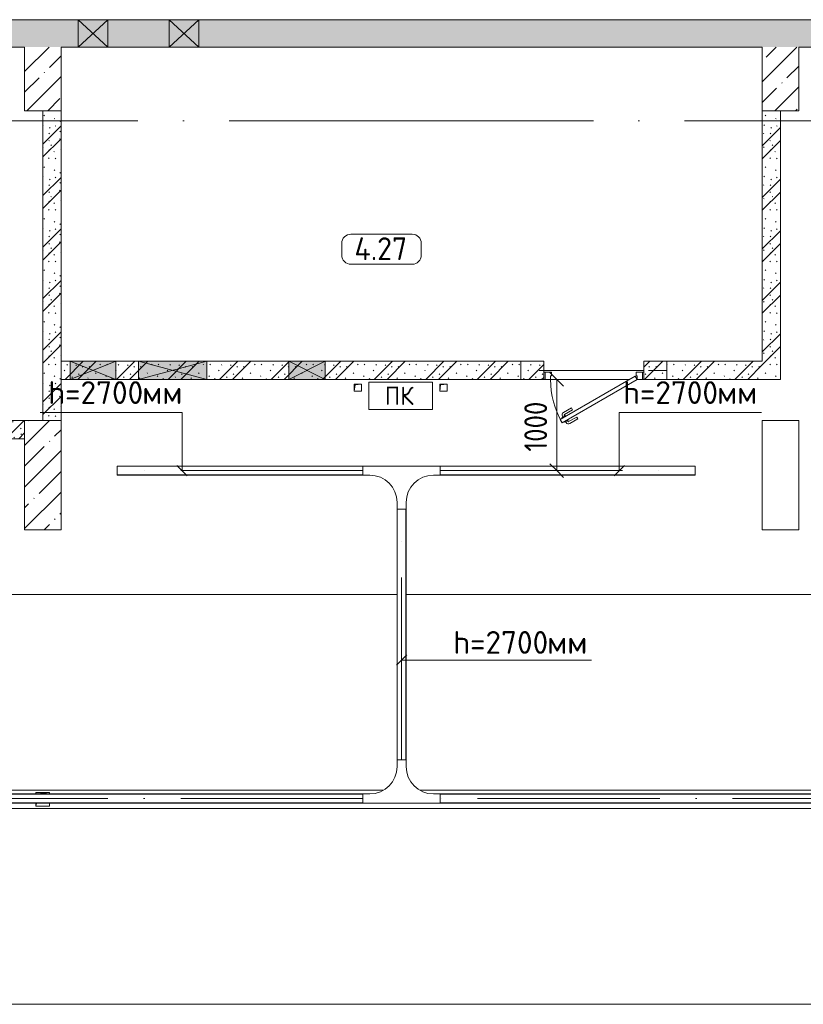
# Model space of a CAD drawing. Header units: millimetres. Extents: x -32229 to 192519, y -13689 to 125138.
# Tile 247 of 256: x 65081 to 73685, y 110550 to 121360. Entities that reach past the tile are written whole.
import ezdxf

# ---------------------------------------------------------------- set-up
doc = ezdxf.new("R2010")
doc.units = ezdxf.units.MM
for name, pattern in [('3_ Штрих_ 1 х 1 мм', [400, 200, -200]), ('ADSK_Линия сетки', [5000, 4000, -500, 0, -500]), ('ADSK_Осевая', [2800, 2000, -400, 0, -400])]:
    doc.linetypes.add(name, pattern=pattern)
for name, color, linetype, lineweight in [('A-____-____-DIMS', 7, 'Continuous', 9), ('A-____-____-DIMS-200', 7, 'Continuous', 9), ('A-____-NOTE-TEXT', 7, 'Continuous', 18), ('A-AREA-____-IDEN', 7, 'Continuous', 9), ('A-DOOR-____-MCUT', 7, 'Continuous', 9), ('A-DOOR-____-OTLN', 7, 'Continuous', 18), ('A-DOOR-FRAM-MCUT', 7, 'Continuous', 9), ('A-FLOR-____-OTLN', 7, 'Continuous', 18), ('A-GLAZ-____-MCUT', 7, 'Continuous', 9), ('A-GLAZ-____-OTLN', 7, 'Continuous', 18), ('A-WALL-____-MCUT', 7, 'Continuous', 40), ('A-WALL-____-PATT', 7, 'Continuous', 40), ('E-CABL-TRAY-CNTR', 7, 'ADSK_Осевая', 18), ('E-CABL-TRAY-OTLN', 7, 'Continuous', 18), ('G-____-____-TEXT', 7, 'Continuous', 9), ('I-WALL-____-MCUT', 7, 'Continuous', 40), ('M-EQPM-____-OTLN', 7, 'Continuous', 18), ('S-BEAM-____-OTLN', 7, 'Continuous', 18), ('S-COLS-____-MCUT', 7, 'Continuous', 40), ('S-COLS-____-OTLN', 7, 'Continuous', 18), ('S-GRID-____-OTLN', 7, 'Continuous', 9)]:
    doc.layers.add(name, color=color, linetype=linetype, lineweight=lineweight)
doc.layers.add('A-DETL-____-OTLN', color=7, linetype='Continuous', lineweight=9, true_color=0x00a600)
doc.styles.add('GOST Common', font='GOST_Common.ttf', dxfattribs={"height": 200})
doc.styles.add('GOST Common_3', font='GOST_Common.ttf', dxfattribs={"height": 250})
doc.styles.add('GOST Common_4', font='GOST_Common.ttf', dxfattribs={"width": 0.9, "height": 250})
doc.styles.add('ISOCPEUR', font='isocpeur.ttf', dxfattribs={"height": 250})
doc.dimstyles.new('ГОСТ_2_5_мм2', dxfattribs={"dimscale": 304.8, "dimtxt": 251.428749, "dimasz": 0.492126, "dimexe": 0.492126, "dimexo": 0.656168, "dimgap": 0.098425, "dimtad": 1, "dimdec": 0, "dimdsep": 46, "dimtxsty": 'GOST Common_4', "dimblk1": 'OBLIQUE', "dimblk2": 'OBLIQUE', "dimsah": 1, "dimcen": 0.09, "dimazin": 2, "dimtfac": 1, "dimtdec": 4, "dimtix": 1, "dimtmove": 0, "dimatfit": 3, "dimfxl": 1, "dimtvp": 1, "dimtolj": 1, "dimtzin": 0, "dimarcsym": 2})
pattern_1 = [(45, (0, 0), (-228.0985, 228.0985), []), (45, (228.1, 0), (-228.0985, 228.0985), [403.225, -80.645, 6.706, -73.939])]
pattern_2 = [(135, (300.56, 377.28), (-565.6854, 6e-14), [10, -790]), (135, (349.8, 474.73), (-565.6854, 6e-14), [10, -790]), (135, (423.93, 473.06), (-565.6854, 6e-14), [10, -790]), (135, (229.92, 447.9), (-565.6854, 6e-14), [10, -790]), (135, (155.08, 447.9), (-565.6854, 6e-14), [10, -790]), (135, (114.9, 369.03), (-565.6854, 6e-14), [10, -790]), (135, (132.43, 285.8), (-565.6854, 6e-14), [10, -790]), (135, (214.66, 322), (-565.6854, 6e-14), [10, -790]), (135, (198.16, 261.88), (-565.6854, 6e-14), [10, -790]), (135, (45.2, 272.9), (-565.6854, 6e-14), [10, -790]), (135, (42.32, 336.16), (-565.6854, 6e-14), [10, -790]), (135, (92.26, 192.24), (-565.6854, 6e-14), [10, -790]), (135, (7.07, 149.2), (-565.6854, 6e-14), [10, -790]), (135, (80.6, 95.1), (-565.6854, 6e-14), [10, -790]), (135, (79.53, 36.94), (-565.6854, 6e-14), [10, -790]), (135, (153.87, 74.56), (-565.6854, 6e-14), [10, -790]), (135, (228.35, 124.8), (-565.6854, 6e-14), [10, -790]), (135, (279.75, 180.4), (-565.6854, 6e-14), [10, -790]), (135, (282.9, 31.63), (-565.6854, 6e-14), [10, -790]), (135, (377.38, 53.45), (-565.6854, 6e-14), [10, -790]), (135, (352.28, 102.7), (-565.6854, 6e-14), [10, -790]), (135, (354.05, 0), (-565.6854, 6e-14), [10, -790]), (135, (553.23, 16.45), (-565.6854, 6e-14), [10, -790]), (135, (542.38, 63.45), (-565.6854, 6e-14), [10, -790]), (135, (536.58, 239.3), (-565.6854, 6e-14), [10, -790]), (135, (475.85, 203.9), (-565.6854, 6e-14), [10, -790]), (135, (475.85, 316.54), (-565.6854, 6e-14), [10, -790]), (135, (520.8, 408.7), (-565.6854, 6e-14), [10, -790]), (135, (551.1, 470.8), (-565.6854, 6e-14), [10, -790]), (135, (235.25, 537.93), (-565.6854, 6e-14), [10, -790]), (135, (407.25, 547.65), (-565.6854, 6e-14), [10, -790]), (135, (94.5, 558.6), (-565.6854, 6e-14), [10, -790]), (135, (46.4, 532.3), (-565.6854, 6e-14), [10, -790]), (135, (85.56, 465.04), (-565.6854, 6e-14), [10, -790]), (135, (355.53, 181.14), (-565.6854, 6e-14), [10, -790]), (135, (362.23, 243.6), (-565.6854, 6e-14), [10, -790]), (135, (413.45, 344.1), (-565.6854, 6e-14), [10, -790]), (135, (286.3, 273.25), (-565.6854, 6e-14), [10, -790]), (135, (423.02, 263.72), (-565.6854, 6e-14), [10, -790]), (135, (162.94, 190.2), (-565.6854, 6e-14), [10, -790]), (135, (470.25, 120.93), (-565.6854, 6e-14), [10, -790]), (135, (484.48, 9.78), (-565.6854, 6e-14), [10, -790]), (45, (0, 212.13), (-565.6854, 0), []), (45, (212.13, 0), (-565.6854, 0), []), (45, (353.55, 0), (-565.6854, 0), []), (45, (0, 353.55), (-565.6854, 0), [])]

# ---------------------------------------------------------------- blocks, each defined once
blk = doc.blocks.new('АР_Дверь однопольная - 1100х2100h_техн_ помещ_-4753889--01 ЭЛ')
at = {"layer": 'A-DOOR-____-MCUT', "color": 253, "lineweight": 13, "true_color": 0xaaaaaa}
for p, q in [((348, 575), (-475, 100)), ((368, 540), (348, 575)), ((-455, 65), (368, 540)), ((-475, 100), (-455, 65))]:
    blk.add_line(p, q, dxfattribs=at)
at = {"layer": 'A-DOOR-____-OTLN', "color": 253, "lineweight": 5, "true_color": 0xaaaaaa}
for p, q in [((175, 533), (264, 585)), ((188, 512), (277, 563)), ((322, 569), (279, 544)), ((279, 544), (283, 538)), ((290, 551), (284, 561)), ((311, 563), (305, 574)), ((326, 563), (322, 569)), ((188, 512), (175, 533)), ((233, 434), (322, 485)), ((233, 434), (245, 412)), ((245, 412), (334, 463)), ((307, 496), (303, 503)), ((350, 521), (307, 496)), ((318, 502), (324, 492)), ((339, 515), (345, 504)), ((346, 528), (350, 521))]:
    blk.add_line(p, q, dxfattribs=at)
for centre, radius, start, end in [((279, 559), 30, 30, 120), ((279, 559), 4.99, 30, 120), ((-475, 100), 950, 360, 30), ((319, 489), 4.99, 300, 30), ((319, 489), 30, 300, 30)]:
    blk.add_arc(centre, radius, start, end, dxfattribs=at)
at = {"layer": 'A-DOOR-FRAM-MCUT', "color": 253, "lineweight": 13, "true_color": 0xaaaaaa}
for p, q in [((-535, 100), (-550, 100)), ((-535, 20), (-550, 20)), ((-475, 100), (-535, 100)), ((-535, 100), (-535, 20)), ((-535, 20), (-465, 20)), ((-475, 60), (-475, 100)), ((-465, 60), (-475, 60)), ((-465, 20), (-465, 60)), ((475, 60), (465, 60)), ((465, 60), (465, 20)), ((465, 20), (535, 20)), ((535, 100), (475, 100)), ((475, 100), (475, 60)), ((535, 20), (535, 100)), ((535, 100), (550, 100)), ((535, 20), (550, 20))]:
    blk.add_line(p, q, dxfattribs=at)
blk = doc.blocks.new('АР_Отверстие прямоугольное - ОВВ-7381939--01 ЭЛ')
at = {"layer": 'A-GLAZ-____-OTLN', "lineweight": 13, "true_color": 0xf0f0f0}
blk.add_hatch(color=7, dxfattribs=at).paths.add_polyline_path([(-125, 100), (-125, -100), (375, -100), (375, 100)])
at = {"layer": 'A-GLAZ-____-MCUT', "color": 253, "lineweight": 13, "true_color": 0xaaaaaa}
for p, q in [((-125, 100), (-125, -100)), ((375, 100), (375, -100))]:
    blk.add_line(p, q, dxfattribs=at)
at = {"layer": 'A-GLAZ-____-OTLN', "color": 253, "lineweight": 5, "true_color": 0xaaaaaa}
for p, q in [((375, 100), (-125, -100)), ((-125, 100), (375, -100))]:
    blk.add_line(p, q, dxfattribs=at)
at = {"layer": 'A-GLAZ-____-OTLN', "color": 253, "lineweight": 13, "true_color": 0xaaaaaa}
for p, q in [((375, 100), (-125, 100)), ((-125, 100), (-125, -100)), ((375, -100), (375, 100)), ((-125, -100), (375, -100))]:
    blk.add_line(p, q, dxfattribs=at)
blk = doc.blocks.new('АР_Отверстие прямоугольное - ОВВ-7382068--01 ЭЛ')
at = {"layer": 'A-GLAZ-____-OTLN', "lineweight": 13, "true_color": 0xf0f0f0}
blk.add_hatch(color=7, dxfattribs=at).paths.add_polyline_path([(-75, 100), (-75, -100), (325, -100), (325, 100)])
at = {"layer": 'A-GLAZ-____-MCUT', "color": 253, "lineweight": 13, "true_color": 0xaaaaaa}
for p, q in [((-75, 100), (-75, -100)), ((325, 100), (325, -100))]:
    blk.add_line(p, q, dxfattribs=at)
at = {"layer": 'A-GLAZ-____-OTLN', "color": 253, "lineweight": 5, "true_color": 0xaaaaaa}
for p, q in [((325, 100), (-75, -100)), ((-75, 100), (325, -100))]:
    blk.add_line(p, q, dxfattribs=at)
at = {"layer": 'A-GLAZ-____-OTLN', "color": 253, "lineweight": 13, "true_color": 0xaaaaaa}
for p, q in [((325, 100), (-75, 100)), ((-75, 100), (-75, -100)), ((325, -100), (325, 100)), ((-75, -100), (325, -100))]:
    blk.add_line(p, q, dxfattribs=at)
blk = doc.blocks.new('АР_Канал вертикальный прямоугольный - ПК-3224475--01 ЭЛ')
at = {"layer": 'M-EQPM-____-OTLN', "color": 253, "lineweight": 13, "true_color": 0xaaaaaa}
for p, q in [((350, 150), (-350, 150)), ((-350, 150), (-350, -150)), ((-350, -150), (-350, 150)), ((-350, 150), (350, 150)), ((350, -150), (350, 150)), ((350, 150), (350, -150)), ((-350, -150), (350, -150)), ((350, -150), (-350, -150))]:
    blk.add_line(p, q, dxfattribs=at)
blk = doc.blocks.new('АР_Канал вертикальный прямоугольный - ВК-V190--01 ЭЛ')
at = {"layer": 'M-EQPM-____-OTLN', "lineweight": 13, "true_color": 0xe2e2e2}
h = blk.add_hatch(color=254, dxfattribs=at)
h.paths.add_polyline_path([(-75, -75), (-71, -40), (-75, -40)])
h.paths.add_polyline_path([(-60, 60), (-60, 60), (75, 75), (-75, 75), (-75, 60)])
at = {"layer": 'M-EQPM-____-OTLN', "color": 253, "lineweight": 13, "true_color": 0xaaaaaa}
for p, q in [((75, 75), (-75, 75)), ((-75, 75), (-75, 60)), ((75, 75), (-75, 75)), ((-75, 75), (-75, 60)), ((-75, 60), (-75, 75)), ((-75, 75), (75, 75)), ((-60, 60), (75, 75)), ((-60, 60), (75, 75)), ((75, 60), (75, 75)), ((75, 75), (75, 60)), ((-75, -75), (-71, -40)), ((-75, -40), (-75, -75)), ((-75, -75), (-71, -40)), ((-75, -40), (-75, -75)), ((-75, -75), (-75, -40)), ((-75, -75), (75, -75)), ((75, -75), (-75, -75)), ((75, -75), (75, -40)), ((75, -40), (75, -75))]:
    blk.add_line(p, q, dxfattribs=at)
blk = doc.blocks.new('АР_Канал вертикальный прямоугольный - АПТ-5386077--01 ЭЛ')
at = {"layer": 'M-EQPM-____-OTLN', "lineweight": 13, "true_color": 0xe2e2e2}
blk.add_hatch(color=254, dxfattribs=at).paths.add_polyline_path([(-40, -40), (-32, 32), (40, 40), (-40, 40)])
at = {"layer": 'M-EQPM-____-OTLN', "color": 253, "lineweight": 13, "true_color": 0xaaaaaa}
for p, q in [((40, 40), (-40, 40)), ((-40, 40), (-40, -40)), ((40, 40), (-40, 40)), ((-40, 40), (-40, -40)), ((-40, -40), (-40, 40)), ((-40, 40), (40, 40)), ((-40, -40), (-32, 32)), ((-40, -40), (-32, 32)), ((-32, 32), (40, 40)), ((-32, 32), (40, 40)), ((40, -40), (40, 40)), ((40, 40), (40, -40)), ((-40, -40), (40, -40)), ((40, -40), (-40, -40))]:
    blk.add_line(p, q, dxfattribs=at)
blk = doc.blocks.new('АР_Перемычка - 200_Уx2_75x5__250-250-V230--01 ЭЛ')
at = {"layer": 'S-BEAM-____-OTLN', "color": 9, "linetype": '3_ Штрих_ 1 х 1 мм', "lineweight": 15, "true_color": 0xc4c4c4}
for p, q in [((-800, 100), (-800, -100)), ((800, 100), (800, -100)), ((-800, 0), (800, 0))]:
    blk.add_line(p, q, dxfattribs=at)
blk = doc.blocks.new('АР_Отверстие прямоугольное - ВК-5822094--01 ЭЛ')
at = {"layer": 'A-GLAZ-____-OTLN', "lineweight": 13, "true_color": 0xf0f0f0}
blk.add_hatch(color=7, dxfattribs=at).paths.add_polyline_path([(287.5, 150), (-37.5, 150), (-37.5, -150), (287.5, -150)])
at = {"layer": 'A-GLAZ-____-MCUT', "color": 253, "lineweight": 13, "true_color": 0xaaaaaa}
for p, q in [((-37.5, 150), (-37.5, -150)), ((287.5, 150), (287.5, -150))]:
    blk.add_line(p, q, dxfattribs=at)
at = {"layer": 'A-GLAZ-____-OTLN', "color": 253, "lineweight": 5, "true_color": 0xaaaaaa}
for p, q in [((287.5, 150), (-37.5, -150)), ((-37.5, 150), (287.5, -150))]:
    blk.add_line(p, q, dxfattribs=at)
at = {"layer": 'A-GLAZ-____-OTLN', "color": 253, "lineweight": 13, "true_color": 0xaaaaaa}
for p, q in [((287.5, 150), (-37.5, 150)), ((-37.5, 150), (-37.5, -150)), ((287.5, -150), (287.5, 150)), ((-37.5, -150), (287.5, -150))]:
    blk.add_line(p, q, dxfattribs=at)
blk = doc.blocks.new('АР_Отверстие прямоугольное - ВК-7382003--01 ЭЛ')
at = {"layer": 'A-GLAZ-____-OTLN', "lineweight": 13, "true_color": 0xf0f0f0}
blk.add_hatch(color=7, dxfattribs=at).paths.add_polyline_path([(-250, 100), (-250, -100), (500, -100), (500, 100)])
at = {"layer": 'A-GLAZ-____-MCUT', "color": 253, "lineweight": 13, "true_color": 0xaaaaaa}
for p, q in [((-250, 100), (-250, -100)), ((500, 100), (500, -100))]:
    blk.add_line(p, q, dxfattribs=at)
at = {"layer": 'A-GLAZ-____-OTLN', "color": 253, "lineweight": 5, "true_color": 0xaaaaaa}
for p, q in [((500, 100), (-250, -100)), ((-250, 100), (500, -100))]:
    blk.add_line(p, q, dxfattribs=at)
at = {"layer": 'A-GLAZ-____-OTLN', "color": 253, "lineweight": 13, "true_color": 0xaaaaaa}
for p, q in [((500, 100), (-250, 100)), ((-250, 100), (-250, -100)), ((500, -100), (500, 100)), ((-250, -100), (500, -100))]:
    blk.add_line(p, q, dxfattribs=at)
blk = doc.blocks.new('Наметкина 10_РД_АР_П_отсоединено_rvt-1--01 ЭЛ')
at = {"layer": 'A-WALL-____-PATT', "lineweight": 5, "true_color": 0xaaaaaa}
h = blk.add_hatch(dxfattribs=at)
h.set_pattern_fill('FP_1', color=253, style=0, pattern_type=2)
h.set_pattern_definition(pattern_1)
h.paths.add_polyline_path([(117694, 121060), (117558, 121360), (49335, 121360), (49335, 121060), (117365, 121060)])
h = blk.add_hatch(dxfattribs=at)
h.set_pattern_fill('FP_6', color=253, style=0, pattern_type=2)
h.set_pattern_definition(pattern_2)
h.paths.add_polyline_path([(65535, 116960), (65535, 120360), (65335, 120360), (65335, 116960)])
h = blk.add_hatch(dxfattribs=at)
h.set_pattern_fill('FP_6', color=253, style=0, pattern_type=2)
h.set_pattern_definition(pattern_2)
h.paths.add_polyline_path([(73435, 117410), (73435, 120360), (73235, 120360), (73235, 117410)])
h = blk.add_hatch(dxfattribs=at)
h.set_pattern_fill('FP_6', color=253, style=0, pattern_type=2)
h.set_pattern_definition(pattern_2)
h.paths.add_polyline_path([(73235, 117410), (73235, 117610), (71935, 117610), (71935, 117410), (72736, 117410)])
h.paths.add_polyline_path([(70730, 117410), (70835, 117410), (70835, 117610), (65535, 117610), (65535, 117410), (68724, 117410)])
h = blk.add_hatch(dxfattribs=at)
h.set_pattern_fill('FP_6', color=253, style=0, pattern_type=2)
h.set_pattern_definition(pattern_2)
h.paths.add_polyline_path([(63535, 116760), (63535, 116960), (57435, 116960), (57435, 116760), (60699, 116760)])
h.paths.add_polyline_path([(65135, 116760), (65135, 116960), (64635, 116960), (64635, 116760), (64711, 116760)])
at = {"layer": 'S-COLS-____-OTLN', "lineweight": 5, "true_color": 0xaaaaaa}
h = blk.add_hatch(dxfattribs=at)
h.set_pattern_fill('FP_1', color=253, style=0, pattern_type=2)
h.set_pattern_definition(pattern_1)
h.paths.add_polyline_path([(65535, 120360), (65535, 121060), (65135, 121060), (65135, 120360)])
h = blk.add_hatch(dxfattribs=at)
h.set_pattern_fill('FP_1', color=253, style=0, pattern_type=2)
h.set_pattern_definition(pattern_1)
h.paths.add_polyline_path([(73635, 120360), (73635, 121060), (73235, 121060), (73235, 120360)])
h = blk.add_hatch(dxfattribs=at)
h.set_pattern_fill('FP_1', color=253, style=0, pattern_type=2)
h.set_pattern_definition(pattern_1)
h.paths.add_polyline_path([(65535, 115760), (65535, 116960), (65135, 116960), (65135, 115760)])
at = {"layer": 'A-FLOR-____-OTLN', "color": 253, "lineweight": 13, "true_color": 0xaaaaaa}
for p, q in [((70835, 117510), (71935, 117510)), ((70850, 117410), (70835, 117410)), ((71780, 117410), (70910, 117410)), ((71935, 117410), (71920, 117410)), ((62686, 115050), (69225, 115050)), ((62686, 115050), (69225, 115050)), ((69325, 115050), (87994, 115050)), ((69325, 115050), (87994, 115050)), ((62839, 112900), (69072, 112900)), ((69477, 112900), (114333, 112900)), ((114364, 112700), (50135, 112700)), ((114486, 110550), (47985, 110550)), ((49635, 110550), (114486, 110550))]:
    blk.add_line(p, q, dxfattribs=at)
at = {"layer": 'A-WALL-____-MCUT', "color": 253, "lineweight": 13, "true_color": 0xaaaaaa}
for p, q in [((65723, 121360), (49335, 121360)), ((66048, 121360), (65723, 121360)), ((66723, 121360), (66048, 121360)), ((67048, 121360), (66723, 121360)), ((77460, 121360), (67048, 121360)), ((57435, 121060), (65135, 121060)), ((65535, 121060), (65723, 121060)), ((65723, 121060), (66048, 121060)), ((66048, 121060), (66723, 121060)), ((66723, 121060), (67048, 121060)), ((67048, 121060), (73235, 121060)), ((73635, 121060), (77460, 121060))]:
    blk.add_line(p, q, dxfattribs=at)
at = {"layer": 'I-WALL-____-MCUT', "color": 253, "lineweight": 13, "true_color": 0xaaaaaa}
for p, q in [((65535, 120360), (65335, 120360)), ((65335, 120360), (65335, 116960)), ((65535, 116960), (65535, 120360)), ((73235, 120360), (73235, 117610)), ((73435, 120360), (73235, 120360)), ((73435, 117410), (73435, 120360)), ((65635, 117610), (65535, 117610)), ((65535, 117610), (65535, 117410)), ((66135, 117610), (65635, 117610)), ((66385, 117610), (66135, 117610)), ((67135, 117610), (66385, 117610)), ((68035, 117610), (67135, 117610)), ((68435, 117610), (68035, 117610)), ((70835, 117610), (68435, 117610)), ((70835, 117410), (70835, 117610)), ((73235, 117610), (71935, 117610)), ((71935, 117610), (71935, 117410)), ((65535, 117410), (65635, 117410)), ((65635, 117410), (66135, 117410)), ((66135, 117410), (66385, 117410)), ((66385, 117410), (67135, 117410)), ((67135, 117410), (68035, 117410)), ((68035, 117410), (68435, 117410)), ((68435, 117410), (70835, 117410)), ((71935, 117410), (73235, 117410)), ((73235, 117410), (73435, 117410)), ((65135, 116960), (64635, 116960)), ((65135, 116760), (65135, 116960)), ((65335, 116960), (65535, 116960)), ((64635, 116760), (65135, 116760))]:
    blk.add_line(p, q, dxfattribs=at)
at = {"layer": 'S-COLS-____-MCUT', "color": 253, "lineweight": 15, "true_color": 0xaaaaaa}
for p, q in [((65135, 121060), (65135, 120360)), ((65535, 120360), (65535, 121060)), ((73235, 121060), (73235, 120360)), ((73635, 120360), (73635, 121060)), ((65135, 120360), (65535, 120360)), ((73235, 120360), (73635, 120360)), ((65535, 116960), (65135, 116960)), ((65135, 116960), (65135, 115760)), ((65535, 115760), (65535, 116960)), ((73635, 116960), (73235, 116960)), ((73235, 116960), (73235, 115760)), ((73635, 115760), (73635, 116960)), ((65135, 115760), (65535, 115760)), ((73235, 115760), (73635, 115760))]:
    blk.add_line(p, q, dxfattribs=at)
at = {"layer": 'A-DOOR-____-OTLN', "color": 253, "lineweight": 13, "true_color": 0xaaaaaa, "rotation": 180}
blk.add_blockref('АР_Дверь однопольная - 1100х2100h_техн_ помещ_-4753889--01 ЭЛ', (71385, 117510), dxfattribs=at)
at = {"layer": 'A-GLAZ-____-OTLN', "color": 253, "lineweight": 13, "true_color": 0xaaaaaa, "rotation": 180}
for name, p in [('АР_Отверстие прямоугольное - ВК-5822094--01 ЭЛ', (66010, 121210)), ('АР_Отверстие прямоугольное - ВК-5822094--01 ЭЛ', (67010, 121210)), ('АР_Отверстие прямоугольное - ОВВ-7381939--01 ЭЛ', (66010, 117510)), ('АР_Отверстие прямоугольное - ВК-7382003--01 ЭЛ', (66885, 117510)), ('АР_Отверстие прямоугольное - ОВВ-7382068--01 ЭЛ', (68360, 117510))]:
    blk.add_blockref(name, p, dxfattribs=at)
at = {"layer": 'M-EQPM-____-OTLN', "color": 253, "lineweight": 13, "true_color": 0xaaaaaa}
for name, p in [('АР_Канал вертикальный прямоугольный - АПТ-5386077--01 ЭЛ', (68795, 117320)), ('АР_Канал вертикальный прямоугольный - АПТ-5386077--01 ЭЛ', (69735, 117320)), ('АР_Канал вертикальный прямоугольный - ВК-V190--01 ЭЛ', (65335, 112800))]:
    blk.add_blockref(name, p, dxfattribs=at)
at = {"layer": 'M-EQPM-____-OTLN', "color": 253, "lineweight": 13, "true_color": 0xaaaaaa, "rotation": 180}
blk.add_blockref('АР_Канал вертикальный прямоугольный - ПК-3224475--01 ЭЛ', (69265, 117230), dxfattribs=at)
at = {"layer": 'S-BEAM-____-OTLN', "color": 253, "lineweight": 13, "true_color": 0xaaaaaa, "rotation": 180}
blk.add_blockref('АР_Перемычка - 200_Уx2_75x5__250-250-V230--01 ЭЛ', (71385, 117510), dxfattribs=at)
at = {"layer": 'A-____-NOTE-TEXT', "color": 253, "lineweight": 5, "true_color": 0xaaaaaa, "insert": (69090, 117331), "char_height": 200, "width": 384.81, "attachment_point": 1, "style": 'GOST Common'}
blk.add_mtext('ПК', dxfattribs=at)
blk = doc.blocks.new('M_Горизонтальный тройник для канального - Радиус 300 мм-1473419--01 ЭЛ')
at = {"layer": 'E-CABL-TRAY-OTLN', "color": 150, "true_color": 0x0080ff}
for p, q in [((425, 50), (-425, 50)), ((-425, 50), (-425, -50)), ((425, -50), (425, 50)), ((-425, -50), (-350, -50)), ((350, -50), (425, -50)), ((-50, -350), (-50, -425)), ((-50, -425), (50, -425)), ((50, -425), (50, -350))]:
    blk.add_line(p, q, dxfattribs=at)
for centre, start, end in [((-350, -350), 0, 90), ((350, -350), 90, 180)]:
    blk.add_arc(centre, 300, start, end, dxfattribs=at)
blk = doc.blocks.new('Марка помещения 2 - Марка помещения 2-1605974--01 ЭЛ')
at = {"layer": 'A-AREA-____-IDEN', "color": 253, "true_color": 0xaaaaaa}
for p, q in [((-1.797, 0.841), (1.569, 0.841)), ((-2.297, -0.309), (-2.297, 0.341)), ((2.069, 0.341), (2.069, -0.309)), ((1.569, -0.809), (-1.797, -0.809))]:
    blk.add_line(p, q, dxfattribs=at)
for centre, start, end in [((-1.797, 0.341), 90, 180), ((1.569, 0.341), 0, 90), ((-1.797, -0.309), 180, 270), ((1.569, -0.309), 270, 360)]:
    blk.add_arc(centre, 0.5, start, end, dxfattribs=at)
blk = doc.blocks.new('DIMBLOCK59--01 ЭЛ')
at = {"layer": 'A-____-____-DIMS-200'}
for p, q in [((71072, 117410), (70828, 117410)), ((70978, 117410), (70903, 117485)), ((70978, 116410), (70978, 117410)), ((70978, 117410), (71053, 117335)), ((70978, 117410), (71072, 117410)), ((70978, 116410), (70903, 116485)), ((71072, 116410), (70828, 116410)), ((70978, 116410), (71053, 116335)), ((70978, 116410), (71072, 116410))]:
    blk.add_line(p, q, dxfattribs=at)
at = {"layer": 'A-____-____-DIMS-200', "color": 0, "insert": (70622, 116618), "char_height": 250, "width": 700.59, "attachment_point": 1, "rotation": 90, "line_spacing_factor": 1.022761, "style": 'GOST Common_4'}
blk.add_mtext('1000', dxfattribs=at)
blk = doc.blocks.new('_Oblique')
at = {"color": 0, "linetype": 'ByBlock', "lineweight": -2}
blk.add_line((-0.5, -0.5), (0.5, 0.5), dxfattribs=at)

msp = doc.modelspace()

# ---------------------------------------------------------------- linework, layer by layer
at = {"layer": 'A-DETL-____-OTLN', "color": 5, "true_color": 0x0000ff}
for p, q in [((66864.5, 117047.9), (65304.5, 117047.9)), ((66864.5, 116409.9), (66864.5, 117047.9)), ((71664.5, 116409.9), (71664.5, 117047.9)), ((71664.5, 117047.9), (73224.5, 117047.9)), ((66921.1, 116353.3), (66807.9, 116466.5)), ((71607.9, 116353.3), (71721.1, 116466.5))]:
    msp.add_line(p, q, dxfattribs=at)
at = {"layer": 'A-DETL-____-OTLN', "color": 150, "true_color": 0x0080ff}
for p, q in [((69217.9, 114272.4), (69331.1, 114385.5)), ((69274.5, 114328.9), (71359.4, 114328.9))]:
    msp.add_line(p, q, dxfattribs=at)
at = {"layer": 'E-CABL-TRAY-CNTR', "color": 5, "true_color": 0x0000ff}
for p, q in [((68849.5, 116409.9), (66149.5, 116409.9)), ((69699.5, 116409.9), (72499.5, 116409.9))]:
    msp.add_line(p, q, dxfattribs=at)
at = {"layer": 'E-CABL-TRAY-CNTR', "color": 150, "true_color": 0x0080ff}
for p, q in [((69274.5, 113234.8), (69274.5, 115984.9)), ((68849.5, 112809.8), (63061.2, 112809.8)), ((114110.8, 112809.8), (69699.5, 112809.8))]:
    msp.add_line(p, q, dxfattribs=at)
at = {"layer": 'E-CABL-TRAY-OTLN', "color": 5, "true_color": 0x0000ff}
for p, q in [((66149.5, 116359.9), (66149.5, 116459.9)), ((68849.5, 116459.9), (66149.5, 116459.9)), ((68849.5, 116457.3), (66149.5, 116457.3)), ((68849.5, 116459.9), (68849.5, 116457.3)), ((69699.5, 116457.3), (69699.5, 116459.9)), ((69699.5, 116459.9), (72499.5, 116459.9)), ((69699.5, 116457.3), (72499.5, 116457.3)), ((72499.5, 116459.9), (72499.5, 116359.9)), ((68849.5, 116362.4), (66149.5, 116362.4)), ((68849.5, 116359.9), (66149.5, 116359.9)), ((68849.5, 116362.4), (68849.5, 116359.9)), ((69699.5, 116359.9), (69699.5, 116362.4)), ((69699.5, 116362.4), (72499.5, 116362.4)), ((69699.5, 116359.9), (72499.5, 116359.9))]:
    msp.add_line(p, q, dxfattribs=at)
at = {"layer": 'E-CABL-TRAY-OTLN', "color": 150, "true_color": 0x0080ff}
for p, q in [((69224.5, 115984.9), (69227, 115984.9)), ((69224.5, 113234.8), (69224.5, 115984.9)), ((69227, 113234.8), (69227, 115984.9)), ((69322, 115984.9), (69324.5, 115984.9)), ((69322, 113234.8), (69322, 115984.9)), ((69324.5, 113234.8), (69324.5, 115984.9)), ((69227, 113234.8), (69224.5, 113234.8)), ((69324.5, 113234.8), (69322, 113234.8)), ((68849.5, 112859.8), (63061.2, 112859.8)), ((68849.5, 112857.3), (63061.2, 112857.3)), ((68849.5, 112859.8), (68849.5, 112857.3)), ((69699.5, 112857.3), (69699.5, 112859.8)), ((114110.8, 112859.8), (69699.5, 112859.8)), ((114110.8, 112857.3), (69699.5, 112857.3)), ((68849.5, 112762.3), (63061.2, 112762.3)), ((68849.5, 112759.8), (63061.2, 112759.8)), ((68849.5, 112762.3), (68849.5, 112759.8)), ((69699.5, 112759.8), (69699.5, 112762.3)), ((114110.8, 112762.3), (69699.5, 112762.3)), ((114110.8, 112759.8), (69699.5, 112759.8))]:
    msp.add_line(p, q, dxfattribs=at)
at = {"layer": 'S-GRID-____-OTLN', "color": 253, "linetype": 'ADSK_Линия сетки', "true_color": 0xaaaaaa}
msp.add_line((131381.2, 120250), (-30593.4, 120250), dxfattribs=at)

# ---------------------------------------------------------------- block references
at = {"lineweight": 5}
msp.add_blockref('Наметкина 10_РД_АР_П_отсоединено_rvt-1--01 ЭЛ', (0, 0), dxfattribs=at)
at = {"layer": 'A-AREA-____-IDEN', "color": 253, "true_color": 0xaaaaaa, "xscale": 199.9999999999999, "yscale": 199.9999999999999, "zscale": 199.9999999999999}
msp.add_blockref('Марка помещения 2 - Марка помещения 2-1605974--01 ЭЛ', (69076.9, 118836.9), dxfattribs=at)
at = {"layer": 'E-CABL-TRAY-OTLN', "color": 150, "true_color": 0x0080ff}
msp.add_blockref('M_Горизонтальный тройник для канального - Радиус 300 мм-1473419--01 ЭЛ', (69274.5, 116409.9), dxfattribs=at)
at = {"layer": 'E-CABL-TRAY-OTLN', "color": 150, "true_color": 0x0080ff, "rotation": 180}
msp.add_blockref('M_Горизонтальный тройник для канального - Радиус 300 мм-1473419--01 ЭЛ', (69274.5, 112809.8), dxfattribs=at)

# ---------------------------------------------------------------- texts
at = {"layer": 'A-AREA-____-IDEN', "color": 253, "true_color": 0xaaaaaa, "insert": (68756.4, 118970.7), "char_height": 250, "width": 785.654, "attachment_point": 1, "style": 'GOST Common_3'}
msp.add_mtext('4.27', dxfattribs=at)
at = {"layer": 'G-____-____-TEXT', "color": 5, "true_color": 0x0000ff, "char_height": 250, "attachment_point": 1, "style": 'ISOCPEUR'}
for s, insert, width in [('h=2700', (65394.6, 117391.3), 1250.632), ('h=2700', (71706.4, 117391.3), 1250.632), ('мм', (66426.5, 117391.3), 481.012), ('мм', (72738.3, 117391.3), 481.012)]:
    msp.add_mtext(s, dxfattribs=dict(at, insert=insert, width=width))
at = {"layer": 'G-____-____-TEXT', "color": 150, "true_color": 0x0080ff, "char_height": 250, "attachment_point": 1, "style": 'ISOCPEUR'}
for s, insert, width in [('h=2700', (69841.3, 114648), 1250.632), ('мм', (70873.1, 114648), 481.012)]:
    msp.add_mtext(s, dxfattribs=dict(at, insert=insert, width=width))

# ---------------------------------------------------------------- dimensions: what is measured, and where the dimension line sits
at = {"layer": 'A-____-____-DIMS'}
dim = msp.add_linear_dim(base=(70978.2, 117410), p1=(70872.1, 116409.9), p2=(70872.1, 117410), angle=90, dimstyle='ГОСТ_2_5_мм2', override={"dimpost": '<>', "dimfxl": 1000.125006}, dxfattribs=at)
dim.commit()
dim.dimension.update_dxf_attribs({"geometry": 'DIMBLOCK59--01 ЭЛ', "text_midpoint": (70823.2, 116909.9)})

doc.saveas('drawing.dxf')
